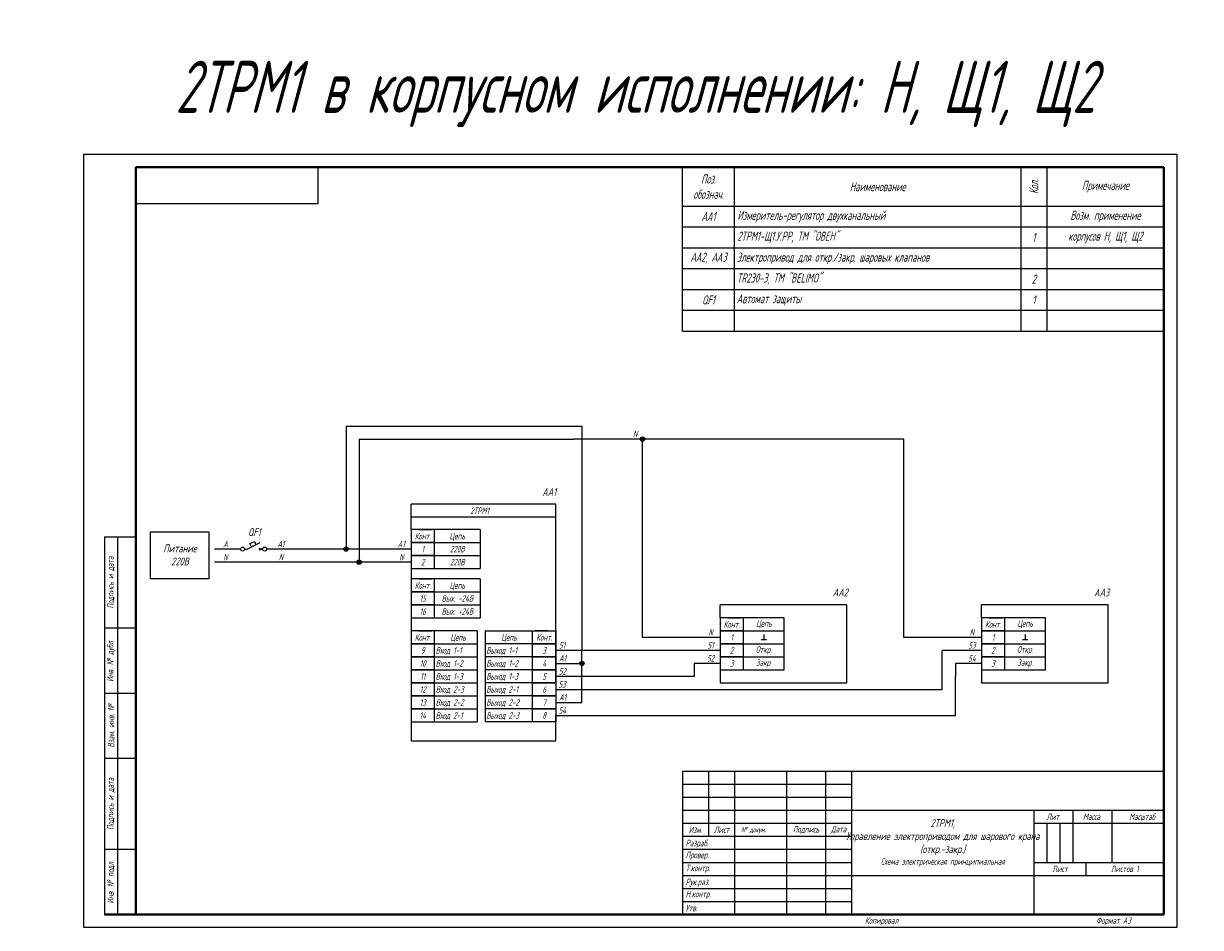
# Model space of a CAD drawing. Header units: millimetres. Extents: x -23 to 879, y 0 to 350.
# Tile 1 of 2: x -23 to 429, y 0 to 347. Entities that reach past the tile are written whole.
import ezdxf
from ezdxf.enums import TextEntityAlignment as Align

# ---------------------------------------------------------------- set-up
doc = ezdxf.new("R2010")
doc.units = ezdxf.units.MM
doc.styles.add('gost2304', font='Gost.shx', dxfattribs={"width": 0.8, "oblique": 15, "height": 2.5})
doc.styles.add('ДЛЯ текста', font='Gost.shx', dxfattribs={"width": 0.8, "oblique": 15, "height": 3.5})

msp = doc.modelspace()

# ---------------------------------------------------------------- hatches: boundary and pattern name
at = {"ltscale": 2}
h = msp.add_hatch(color=0, dxfattribs=at)
edge = h.paths.add_edge_path()
edge.add_arc((214.66, 187.55), 0.839, 0, 360)
h = msp.add_hatch(color=0, dxfattribs=at)
edge = h.paths.add_edge_path()
edge.add_arc((214.66, 187.55), 0.839, 0, 360)
h = msp.add_hatch(color=0, dxfattribs=at)
edge = h.paths.add_edge_path()
edge.add_arc((100.76, 145.29), 0.839, 0, 360)
h = msp.add_hatch(color=0, dxfattribs=at)
edge = h.paths.add_edge_path()
edge.add_arc((100.76, 145.29), 0.839, 0, 360)
h = msp.add_hatch(color=0, dxfattribs=at)
edge = h.paths.add_edge_path()
edge.add_arc((105.76, 140.29), 0.839, 0, 360)
h = msp.add_hatch(color=0, dxfattribs=at)
edge = h.paths.add_edge_path()
edge.add_arc((105.76, 140.29), 0.839, 0, 360)
h = msp.add_hatch(color=0, dxfattribs=at)
edge = h.paths.add_edge_path()
edge.add_arc((191.38, 101.41), 0.839, 0, 360)
h = msp.add_hatch(color=0, dxfattribs=at)
edge = h.paths.add_edge_path()
edge.add_arc((191.38, 101.41), 0.839, 0, 360)

# ---------------------------------------------------------------- linework, layer by layer
at = {"color": 0}
for p, q in [((0, 0), (0, 297)), ((0, 0), (0, 297)), ((90, 278), (90, 292)), ((90, 278), (90, 292)), ((20, 278), (90, 278)), ((20, 278), (90, 278)), ((20, 278), (90, 278)), ((20, 278), (90, 278)), ((8, 150), (8, 5)), ((8, 150), (20, 150)), ((13, 150), (13, 5)), ((128.72, 152.79), (133.72, 152.79)), ((61.75, 145.29), (62.75, 145.29)), ((62.75, 145.29), (67.75, 147.79)), ((67.36, 145.68), (68.14, 144.89)), ((67.36, 144.89), (68.14, 145.68)), ((68.75, 145.29), (67.75, 145.29)), ((128.72, 133.85), (133.72, 133.85)), ((247.41, 118.91), (252.41, 118.91)), ((247.41, 118.91), (252.41, 118.91)), ((347.81, 118.91), (352.81, 118.91)), ((347.81, 118.91), (352.81, 118.91)), ((8, 115), (20, 115)), ((128.72, 113.91), (133.72, 113.91)), ((178.41, 113.91), (173.41, 113.91)), ((247.41, 113.91), (252.41, 113.91)), ((247.41, 113.91), (252.41, 113.91)), ((347.81, 113.91), (352.81, 113.91)), ((347.81, 113.91), (352.81, 113.91)), ((128.72, 108.91), (133.72, 108.91)), ((178.41, 108.91), (173.41, 108.91)), ((247.41, 108.91), (252.41, 108.91)), ((247.41, 108.91), (252.41, 108.91)), ((347.81, 108.91), (352.81, 108.91)), ((347.81, 108.91), (352.81, 108.91)), ((128.72, 103.91), (133.72, 103.91)), ((178.41, 103.91), (173.41, 103.91)), ((8, 90), (20, 90)), ((128.72, 83.91), (133.72, 83.91)), ((178.41, 83.91), (173.41, 83.91)), ((128.72, 78.91), (133.72, 78.91)), ((178.41, 78.91), (173.41, 78.91)), ((8, 65), (20, 65)), ((230, 60), (230, 5)), ((230, 60), (415, 60)), ((230, 60), (230, 5)), ((240, 60), (240, 35)), ((240, 60), (240, 35)), ((250, 60), (250, 5)), ((270, 60), (270, 5)), ((285, 60), (285, 5)), ((295, 60), (295, 5)), ((230, 55), (295, 55)), ((230, 50), (295, 50)), ((230, 45), (295, 45)), ((295, 45), (415, 45)), ((365, 45), (365, 5)), ((380, 45), (380, 25)), ((395, 45), (395, 25)), ((230, 40), (295, 40)), ((365, 40), (415, 40)), ((370, 40), (370, 25)), ((375, 40), (375, 25)), ((230, 35), (295, 35)), ((8, 30), (20, 30)), ((230, 30), (295, 30)), ((230, 25), (295, 25)), ((365, 25), (415, 25)), ((385, 25), (385, 20)), ((230, 20), (295, 20)), ((295, 20), (415, 20)), ((230, 15), (295, 15)), ((230, 15), (295, 15)), ((230, 10), (295, 10)), ((230, 10), (295, 10)), ((230, 5), (415, 5)), ((230, 5), (415, 5))]:
    msp.add_line(p, q, dxfattribs=at)
at = {"color": 0, "lineweight": 40}
for p, q in [((20, 292), (20, 5)), ((415, 292), (20, 292)), ((20, 292), (20, 5)), ((415, 292), (415, 5)), ((415, 5), (8, 5))]:
    msp.add_line(p, q, dxfattribs=at)
at = {"color": 0, "ltscale": 100}
for p, q in [((236, 292), (230, 292)), ((242, 292), (236, 292)), ((250, 292), (242, 292)), ((320, 292), (250, 292)), ((360, 292), (250, 292)), ((383, 292), (320, 292)), ((370, 292), (360, 292)), ((360, 292), (360, 229)), ((415, 292), (370, 292)), ((370, 292), (370, 229)), ((393, 292), (383, 292)), ((415, 292), (393, 292)), ((415, 292), (415, 277)), ((125.76, 152.79), (125.76, 162.5)), ((181.38, 162.5), (125.76, 162.5)), ((181.38, 94.38), (181.38, 162.5)), ((60.25, 145.29), (50.25, 145.29)), ((125.76, 145.29), (70.25, 145.29)), ((125.76, 140.29), (50.25, 140.29)), ((134.72, 137.79), (152.26, 137.79)), ((134.72, 118.85), (152.26, 118.85)), ((151.08, 113.91), (151.08, 78.91)), ((154.26, 113.91), (154.26, 78.91))]:
    msp.add_line(p, q, dxfattribs=at)
at = {"color": 7}
for p, q in [((230, 229), (230, 292)), ((230, 292), (415, 292)), ((250, 229), (250, 292)), ((230, 277), (415, 277)), ((230, 269), (415, 269)), ((230, 261), (415, 261)), ((230, 253), (415, 253)), ((230, 245), (415, 245)), ((230, 245), (415, 245)), ((230, 237), (415, 237)), ((230, 237), (415, 237)), ((230, 229), (415, 229)), ((230, 229), (415, 229)), ((230, 60), (415, 60))]:
    msp.add_line(p, q, dxfattribs=at)
for p, q in [((100.76, 192.55), (191.38, 192.55)), ((100.76, 192.55), (100.76, 145.29)), ((100.76, 192.55), (191.38, 192.55)), ((100.76, 192.55), (100.76, 145.29)), ((191.38, 192.55), (191.38, 106.41)), ((191.38, 192.55), (191.38, 106.41)), ((105.76, 187.55), (188.18, 187.55)), ((105.76, 187.55), (105.76, 140.29)), ((105.76, 187.55), (188.18, 187.55)), ((105.76, 187.55), (105.76, 140.29)), ((214.68, 187.55), (188.18, 187.55)), ((214.68, 187.55), (188.18, 187.55)), ((214.68, 111.41), (214.68, 187.55)), ((315.08, 187.55), (214.68, 187.55)), ((315.08, 111.41), (315.08, 187.55)), ((152.26, 152.79), (152.26, 137.79)), ((125.76, 137.79), (125.76, 133.85)), ((152.26, 133.85), (152.26, 118.85)), ((293.22, 123.91), (244.45, 123.91)), ((244.45, 118.91), (244.45, 123.91)), ((293.22, 123.91), (244.45, 123.91)), ((244.45, 118.91), (244.45, 123.91)), ((293.22, 118.91), (293.22, 123.91)), ((293.22, 118.91), (293.22, 123.91)), ((393.62, 123.91), (344.85, 123.91)), ((344.85, 118.91), (344.85, 123.91)), ((393.62, 123.91), (344.85, 123.91)), ((344.85, 118.91), (344.85, 123.91)), ((393.62, 118.91), (393.62, 123.91)), ((393.62, 118.91), (393.62, 123.91)), ((125.76, 118.85), (125.76, 113.91)), ((269.09, 103.91), (269.09, 118.91)), ((269.09, 103.91), (269.09, 118.91)), ((293.22, 93.91), (293.22, 118.91)), ((293.22, 93.91), (293.22, 118.91)), ((369.5, 103.91), (369.5, 118.91)), ((369.5, 103.91), (369.5, 118.91)), ((393.62, 93.91), (393.62, 118.91)), ((393.62, 93.91), (393.62, 118.91)), ((269.09, 98.91), (269.09, 113.91)), ((269.09, 98.91), (269.09, 113.91)), ((369.5, 98.91), (369.5, 113.91)), ((369.5, 98.91), (369.5, 113.91)), ((244.45, 111.41), (214.68, 111.41)), ((260.25, 110.53), (262.25, 110.53)), ((261.25, 112.53), (261.25, 110.53)), ((344.85, 111.41), (315.08, 111.41)), ((360.65, 110.53), (362.65, 110.53)), ((361.65, 112.53), (361.65, 110.53)), ((244.45, 106.41), (181.38, 106.41)), ((191.38, 101.41), (191.38, 106.41)), ((344.85, 106.41), (329.85, 106.41)), ((329.85, 91.41), (329.85, 106.41)), ((181.38, 101.41), (191.38, 101.41)), ((191.38, 86.41), (191.38, 101.41)), ((244.45, 101.41), (234.45, 101.41)), ((234.45, 101.41), (234.45, 96.41)), ((244.45, 103.91), (244.45, 98.91)), ((244.45, 103.91), (244.45, 98.91)), ((344.85, 101.41), (334.85, 101.41)), ((334.85, 101.41), (334.85, 96.41)), ((344.85, 103.91), (344.85, 98.91)), ((344.85, 103.91), (344.85, 98.91)), ((234.45, 96.41), (181.38, 96.41)), ((234.45, 96.41), (181.38, 96.41)), ((244.45, 98.91), (244.45, 93.91)), ((244.45, 98.91), (244.45, 93.91)), ((334.85, 81.41), (334.85, 96.41)), ((344.85, 98.91), (344.85, 93.91)), ((344.85, 98.91), (344.85, 93.91)), ((181.38, 91.41), (329.85, 91.41)), ((244.45, 93.91), (293.22, 93.91)), ((244.45, 93.91), (293.22, 93.91)), ((344.85, 93.91), (393.62, 93.91)), ((344.85, 93.91), (393.62, 93.91)), ((181.38, 86.41), (191.38, 86.41)), ((125.76, 81.63), (125.76, 71.63)), ((181.38, 71.63), (181.38, 81.63)), ((181.38, 81.41), (334.85, 81.41)), ((125.76, 71.63), (181.38, 71.63))]:
    msp.add_line(p, q)
at = {"color": 0, "ltscale": 0.05}
for p, q in [((181.38, 157.53), (125.76, 157.53)), ((152.26, 152.79), (134.72, 152.79)), ((134.72, 147.79), (152.26, 147.79)), ((134.72, 142.79), (152.26, 142.79)), ((152.26, 133.85), (134.72, 133.85)), ((134.72, 128.85), (152.26, 128.85)), ((134.72, 123.85), (152.26, 123.85)), ((269.09, 118.91), (253.41, 118.91)), ((269.09, 118.91), (253.41, 118.91)), ((369.5, 118.91), (353.81, 118.91)), ((369.5, 118.91), (353.81, 118.91)), ((151.08, 113.91), (134.72, 113.91)), ((154.26, 113.91), (172.41, 113.91)), ((253.41, 113.91), (264.39, 113.91)), ((253.41, 113.91), (264.39, 113.91)), ((253.41, 113.91), (269.09, 113.91)), ((253.41, 113.91), (264.39, 113.91)), ((253.41, 113.91), (264.39, 113.91)), ((253.41, 113.91), (269.09, 113.91)), ((353.81, 113.91), (364.79, 113.91)), ((353.81, 113.91), (364.79, 113.91)), ((353.81, 113.91), (369.5, 113.91)), ((353.81, 113.91), (364.79, 113.91)), ((353.81, 113.91), (364.79, 113.91)), ((353.81, 113.91), (369.5, 113.91)), ((134.72, 108.91), (151.08, 108.91)), ((134.72, 108.91), (151.08, 108.91)), ((134.72, 108.91), (151.08, 108.91)), ((172.41, 108.91), (154.26, 108.91)), ((172.41, 108.91), (155.26, 108.91)), ((172.41, 108.91), (155.26, 108.91)), ((253.41, 108.91), (264.39, 108.91)), ((253.41, 108.91), (269.09, 108.91)), ((253.41, 108.91), (264.39, 108.91)), ((253.41, 108.91), (269.09, 108.91)), ((353.81, 108.91), (364.79, 108.91)), ((353.81, 108.91), (369.5, 108.91)), ((353.81, 108.91), (364.79, 108.91)), ((353.81, 108.91), (369.5, 108.91)), ((134.72, 103.91), (151.08, 103.91)), ((134.72, 103.91), (151.08, 103.91)), ((172.41, 103.91), (154.26, 103.91)), ((172.41, 103.91), (155.26, 103.91)), ((253.41, 103.91), (269.09, 103.91)), ((253.41, 103.91), (269.09, 103.91)), ((353.81, 103.91), (369.5, 103.91)), ((353.81, 103.91), (369.5, 103.91)), ((134.72, 98.91), (151.08, 98.91)), ((172.41, 98.91), (154.26, 98.91)), ((253.41, 98.91), (269.09, 98.91)), ((253.41, 98.91), (269.09, 98.91)), ((353.81, 98.91), (369.5, 98.91)), ((353.81, 98.91), (369.5, 98.91)), ((134.72, 93.91), (151.08, 93.91)), ((134.72, 93.91), (151.08, 93.91)), ((134.72, 93.91), (151.08, 93.91)), ((172.41, 93.91), (154.26, 93.91)), ((172.41, 93.91), (154.26, 93.91)), ((172.41, 93.91), (154.26, 93.91)), ((134.72, 88.91), (151.08, 88.91)), ((172.41, 88.91), (154.26, 88.91)), ((134.72, 83.91), (151.08, 83.91)), ((134.72, 83.91), (151.08, 83.91)), ((172.41, 83.91), (154.26, 83.91)), ((172.41, 83.91), (154.26, 83.91)), ((134.72, 78.91), (151.08, 78.91)), ((134.72, 78.91), (151.08, 78.91)), ((172.41, 78.91), (154.26, 78.91)), ((172.41, 78.91), (154.26, 78.91))]:
    msp.add_line(p, q, dxfattribs=at)
at = {"color": 0}
msp.add_lwpolyline([(0, 297), (420, 297), (420, 0), (0, 0)], close=True, dxfattribs=at)
at = {"color": 0, "ltscale": 100}
msp.add_lwpolyline([(25.69, 151.9), (48.09, 151.9), (48.09, 133.85), (25.69, 133.85)], close=True, dxfattribs=at)
at = {"color": 0, "ltscale": 0.05}
for points in [[(125.76, 147.79), (134.72, 147.79), (134.72, 152.79), (125.76, 152.79)], [(125.76, 142.79), (134.72, 142.79), (134.72, 147.79), (125.76, 147.79)], [(125.76, 137.79), (134.72, 137.79), (134.72, 142.79), (125.76, 142.79)], [(125.76, 128.85), (134.72, 128.85), (134.72, 133.85), (125.76, 133.85)], [(125.76, 123.85), (134.72, 123.85), (134.72, 128.85), (125.76, 128.85)], [(125.76, 118.85), (134.72, 118.85), (134.72, 123.85), (125.76, 123.85)], [(244.45, 113.91), (253.41, 113.91), (253.41, 118.91), (244.45, 118.91)], [(244.45, 113.91), (253.41, 113.91), (253.41, 118.91), (244.45, 118.91)], [(344.85, 113.91), (353.81, 113.91), (353.81, 118.91), (344.85, 118.91)], [(344.85, 113.91), (353.81, 113.91), (353.81, 118.91), (344.85, 118.91)], [(125.76, 108.91), (134.72, 108.91), (134.72, 113.91), (125.76, 113.91)], [(181.38, 108.91), (172.41, 108.91), (172.41, 113.91), (181.38, 113.91)], [(244.45, 108.91), (253.41, 108.91), (253.41, 113.91), (244.45, 113.91)], [(244.45, 108.91), (253.41, 108.91), (253.41, 113.91), (244.45, 113.91)], [(344.85, 108.91), (353.81, 108.91), (353.81, 113.91), (344.85, 113.91)], [(344.85, 108.91), (353.81, 108.91), (353.81, 113.91), (344.85, 113.91)], [(125.76, 103.91), (134.72, 103.91), (134.72, 108.91), (125.76, 108.91)], [(181.38, 103.91), (172.41, 103.91), (172.41, 108.91), (181.38, 108.91)], [(244.45, 103.91), (253.41, 103.91), (253.41, 108.91), (244.45, 108.91)], [(244.45, 103.91), (253.41, 103.91), (253.41, 108.91), (244.45, 108.91)], [(344.85, 103.91), (353.81, 103.91), (353.81, 108.91), (344.85, 108.91)], [(344.85, 103.91), (353.81, 103.91), (353.81, 108.91), (344.85, 108.91)], [(125.76, 98.91), (134.72, 98.91), (134.72, 103.91), (125.76, 103.91)], [(181.38, 98.91), (172.41, 98.91), (172.41, 103.91), (181.38, 103.91)], [(244.45, 98.91), (253.41, 98.91), (253.41, 103.91), (244.45, 103.91)], [(244.45, 98.91), (253.41, 98.91), (253.41, 103.91), (244.45, 103.91)], [(344.85, 98.91), (353.81, 98.91), (353.81, 103.91), (344.85, 103.91)], [(344.85, 98.91), (353.81, 98.91), (353.81, 103.91), (344.85, 103.91)], [(125.76, 93.91), (134.72, 93.91), (134.72, 98.91), (125.76, 98.91)], [(181.38, 93.91), (172.41, 93.91), (172.41, 98.91), (181.38, 98.91)], [(125.76, 88.91), (134.72, 88.91), (134.72, 93.91), (125.76, 93.91)], [(181.38, 88.91), (172.41, 88.91), (172.41, 93.91), (181.38, 93.91)], [(125.76, 83.91), (134.72, 83.91), (134.72, 88.91), (125.76, 88.91)], [(181.38, 83.91), (172.41, 83.91), (172.41, 88.91), (181.38, 88.91)], [(125.76, 78.91), (134.72, 78.91), (134.72, 83.91), (125.76, 83.91)], [(181.38, 78.91), (172.41, 78.91), (172.41, 83.91), (181.38, 83.91)]]:
    msp.add_lwpolyline(points, close=True, dxfattribs=at)
at = {"color": 0, "ltscale": 0.008}
msp.add_lwpolyline([(63.83, 147.42), (65.53, 148.26), (66.16, 146.99), (64.47, 146.15)], close=True, dxfattribs=at)
at = {"color": 0, "ltscale": 2}
for centre in [(214.66, 187.55), (214.66, 187.55), (100.76, 145.29), (100.76, 145.29), (105.76, 140.29), (105.76, 140.29), (191.38, 101.41), (191.38, 101.41)]:
    msp.add_circle(centre, 0.839, dxfattribs=at)
at = {"color": 0}
for centre in [(61, 145.29), (69.5, 145.29)]:
    msp.add_circle(centre, 0.75, dxfattribs=at)

# ---------------------------------------------------------------- texts
at = {"color": 0, "style": 'gost2304', "oblique": 15, "width": 0.8}
for s, p in [('N', (211.83, 189.52)), ('2ТРМ1', (152.1, 160.03)), ('Конт.', (130.24, 150.29)), ('Цепь', (143.49, 150.29)), ('A', (54.41, 147.25)), ('A1', (75.75, 147.25)), ('A1', (122.03, 147.25)), ('1', (130.24, 145.29)), ('220В', (143.49, 145.29)), ('N', (54.41, 142.25)), ('N', (75.75, 142.25)), ('N', (122.03, 142.25)), ('2', (130.24, 140.29)), ('220В', (143.49, 140.29)), ('Конт.', (130.24, 131.35)), ('Цепь', (143.49, 131.35)), ('15', (130.24, 126.35)), ('Вых. -24В', (143.52, 126.35)), ('16', (130.24, 121.35)), ('Вых. +24В', (143.52, 121.35)), ('Конт.', (248.93, 116.41)), ('Конт.', (248.93, 116.41)), ('Конт.', (349.33, 116.41)), ('Конт.', (349.33, 116.41)), ('N', (240.82, 113.37)), ('N', (341.22, 113.37)), ('Конт.', (130.24, 111.41)), ('Цепь', (143.8, 111.41)), ('Цепь', (163.34, 111.41)), ('Конт.', (176.9, 111.41)), ('51', (183.78, 108.37)), ('51', (240.82, 108.37)), ('1', (248.93, 111.41)), ('1', (248.93, 111.41)), ('53', (341.22, 108.37)), ('1', (349.33, 111.41)), ('1', (349.33, 111.41)), ('9', (130.24, 106.41)), ('3', (176.9, 106.41)), ('A1', (183.97, 103.37)), ('52', (240.82, 103.37)), ('2', (248.93, 106.41)), ('2', (248.93, 106.41)), ('54', (341.22, 103.37)), ('2', (349.33, 106.41)), ('2', (349.33, 106.41)), ('10', (130.24, 101.41)), ('4', (176.9, 101.41)), ('52', (183.87, 98.37)), ('3', (248.93, 101.41)), ('3', (248.93, 101.41)), ('3', (349.33, 101.41)), ('3', (349.33, 101.41)), ('11', (130.24, 96.41)), ('5', (176.9, 96.41)), ('12', (130.24, 91.41)), ('6', (176.9, 91.41)), ('53', (183.78, 93.37)), ('13', (130.24, 86.41)), ('7', (176.9, 86.41)), ('A1', (183.97, 88.37)), ('14', (130.24, 81.41)), ('8', (176.9, 81.41)), ('54', (183.87, 83.37))]:
    msp.add_text(s, height=2.5, dxfattribs=at).set_placement(p, align=Align.MIDDLE_CENTER)
for s, p in [('Вход 1-1', (135.19, 106.41)), ('Выход 1-1', (154.61, 106.41)), ('Вход 1-2', (135.19, 101.41)), ('Выход 1-2', (154.61, 101.41)), ('Вход 1-3', (135.19, 96.41)), ('Выход 1-3', (154.61, 96.41)), ('Вход 2-3', (135.19, 91.41)), ('Выход 2-1', (154.61, 91.41)), ('Вход 2-2', (135.19, 86.41)), ('Выход 2-2', (154.61, 86.41)), ('Вход 2-1', (135.19, 81.41)), ('Выход 2-3', (154.61, 81.41))]:
    msp.add_text(s, height=2.5, dxfattribs=at).set_placement(p, align=Align.MIDDLE_LEFT)
at = {"color": 7, "linetype": 'Continuous'}
for s, insert, char_height, width, attachment_point, style in [('{\\C256;2ТРМ1 в корпусном исполнении: Н, Щ1, Щ2}', (211.86, 320.1), 20, 496.2762, 5, 'ДЛЯ текста'), ('\\A1;Поз.\\Pобознач.', (240, 284.5), 3.5, 20, 5, 'ДЛЯ текста'), ('\\A1;Наименование', (305, 284.5), 3.5, 110, 5, 'ДЛЯ текста'), ('\\A1;Примечание', (392.5, 284.5), 3.5, 45, 5, 'ДЛЯ текста'), ('\\A1;AA1', (240, 273), 3.5, 20, 5, 'ДЛЯ текста'), ('\\A1;1', (365, 265), 3.5, 10, 5, 'ДЛЯ текста'), ('\\A1;AA2, AA3', (240, 257), 3.5, 20, 5, 'ДЛЯ текста'), ('\\A1;2', (365, 249), 3.5, 10, 5, 'ДЛЯ текста'), ('\\A1;QF1', (240, 241), 3.5, 20, 5, 'ДЛЯ текста'), ('\\A1;Автомат защиты', (250.84, 241), 3.5, 110, 4, 'ДЛЯ текста'), ('\\A1;1', (365, 241), 3.5, 10, 5, 'ДЛЯ текста'), ('\\A1;Цепь', (261.25, 116.41), 2.5, 15.6834, 5, 'gost2304'), ('\\A1;Цепь', (261.25, 116.41), 2.5, 15.6834, 5, 'gost2304'), ('\\A1;Цепь', (361.65, 116.41), 2.5, 15.6834, 5, 'gost2304'), ('\\A1;Цепь', (361.65, 116.41), 2.5, 15.6834, 5, 'gost2304'), ('\\A1;Откр.', (261.25, 106.41), 2.5, 15.6834, 5, 'gost2304'), ('\\A1;Откр.', (361.65, 106.41), 2.5, 15.6834, 5, 'gost2304'), ('\\A1;Закр.', (261.25, 101.41), 2.5, 15.6834, 5, 'gost2304'), ('\\A1;Закр.', (361.65, 101.41), 2.5, 15.6834, 5, 'gost2304')]:
    msp.add_mtext(s, dxfattribs=dict(at, insert=insert, char_height=char_height, width=width, attachment_point=attachment_point, style=style))
at = {"color": 7, "linetype": 'Continuous', "insert": (365, 284.5), "char_height": 3.5, "width": 15, "attachment_point": 5, "rotation": 90, "style": 'ДЛЯ текста'}
msp.add_mtext('\\A1;Кол.', dxfattribs=at)
at = {"color": 7, "linetype": 'Continuous', "char_height": 3.5, "line_spacing_factor": 1.371429, "style": 'ДЛЯ текста'}
for s, insert, width, attachment_point in [('\\A1;Возм. применение\\Pкорпусов Н, Щ1, Щ2', (392.5, 269), 45, 5), ('\\pxql;{\\C0;Измеритель-регулятор двухканальный \\P2ТРМ1-Щ1.У.РР, ТМ "ОВЕН"}', (306.1, 269), 110, 5), ('{\\C0;Электропривод для откр./закр. шаровых клапанов\\PTR230-3, ТМ "BELIMO"}', (250.83, 253), 110, 4)]:
    msp.add_mtext(s, dxfattribs=dict(at, insert=insert, width=width, attachment_point=attachment_point))
at = {"color": 0, "char_height": 2.5, "attachment_point": 5, "rotation": 90, "style": 'gost2304'}
for s, insert, width in [('{\\Q10;Подпись и дата}', (10.5, 132.5), 35), ('{\\Q10;Инв. № дубл.}', (10.5, 102.5), 25), ('{\\Q10;Взам. инв. №}', (10.5, 77.5), 25), ('{\\Q10;Подпись и дата}', (10.5, 47.5), 35), ('\\pt24;{\\Q10;Инв. № подл.}', (10.5, 17.5), 25)]:
    msp.add_mtext(s, dxfattribs=dict(at, insert=insert, width=width))
at = {"color": 0, "style": 'gost2304'}
for s, insert, char_height, width, attachment_point in [('\\A1;Питание\\P220В', (36.98, 143.07), 3, 39.9795, 5), ('{\\H1.2x;\\C256;2ТРМ1,\\PУправление электроприводом для шарового крана (откр.-закр.)\\P\\H0.83333x;Схема электрическая принципиальная}', (330, 32.5), 2.5, 70, 5), ('\\pi4.8281;Лит.', (365, 42.5), 2.5, 15, 4), ('\\pi3.8575;Масса ', (380, 42.5), 2.5, 15, 4), ('\\pi4.2529;Масштаб', (404.46, 42.5), 2.5, 18.918, 5), ('Изм.', (235, 37.5), 2.5, 10, 5), ('Лист', (245, 37.5), 2.5, 10, 5), ('{\\H0.83333x;№ докум}.', (257.33, 37.5), 2.5, 20, 5), ('Подпись', (277.5, 37.5), 2.5, 15, 5), ('Дата', (290, 37.5), 2.5, 10, 5), (' Разраб.', (230, 32.06), 2.5, 20, 4), (' Провер.', (230, 27.5), 2.5, 20, 4), (' Т.контр.', (230, 22.5), 2.5, 20, 4), ('{\\Q10;Лист  }', (375.08, 22.5), 2.5, 20, 5), ('{\\Q10;Листов 1}', (400, 22.5), 2.5, 30, 5), (' Рук.раз.', (230, 17.15), 2.5, 20, 4), (' Н.контр.', (230, 12.5), 2.5, 20, 4), (' Утв.', (230, 7.44), 2.5, 20, 4)]:
    msp.add_mtext(s, dxfattribs=dict(at, insert=insert, char_height=char_height, width=width, attachment_point=attachment_point))
at = {"color": 0, "lineweight": 15, "char_height": 2.5, "width": 23.5385, "attachment_point": 1, "style": 'gost2304'}
for s, insert in [('Копировал', (300.12, 3.93)), ('Формат A3', (389, 3.93))]:
    msp.add_mtext(s, dxfattribs=dict(at, insert=insert))
at = {"color": 0, "style": 'gost2304', "oblique": 15, "width": 0.8, "flags": 8}
for tag, p in [('AA1', (178.82, 165.72)), ('QF1', (65.53, 150.36)), ('AA2', (290.66, 127.12)), ('AA3', (391.06, 127.12))]:
    msp.add_attdef(tag, text='QF1', height=3, dxfattribs=at).set_placement(p, align=Align.CENTER)

doc.saveas('drawing.dxf')
